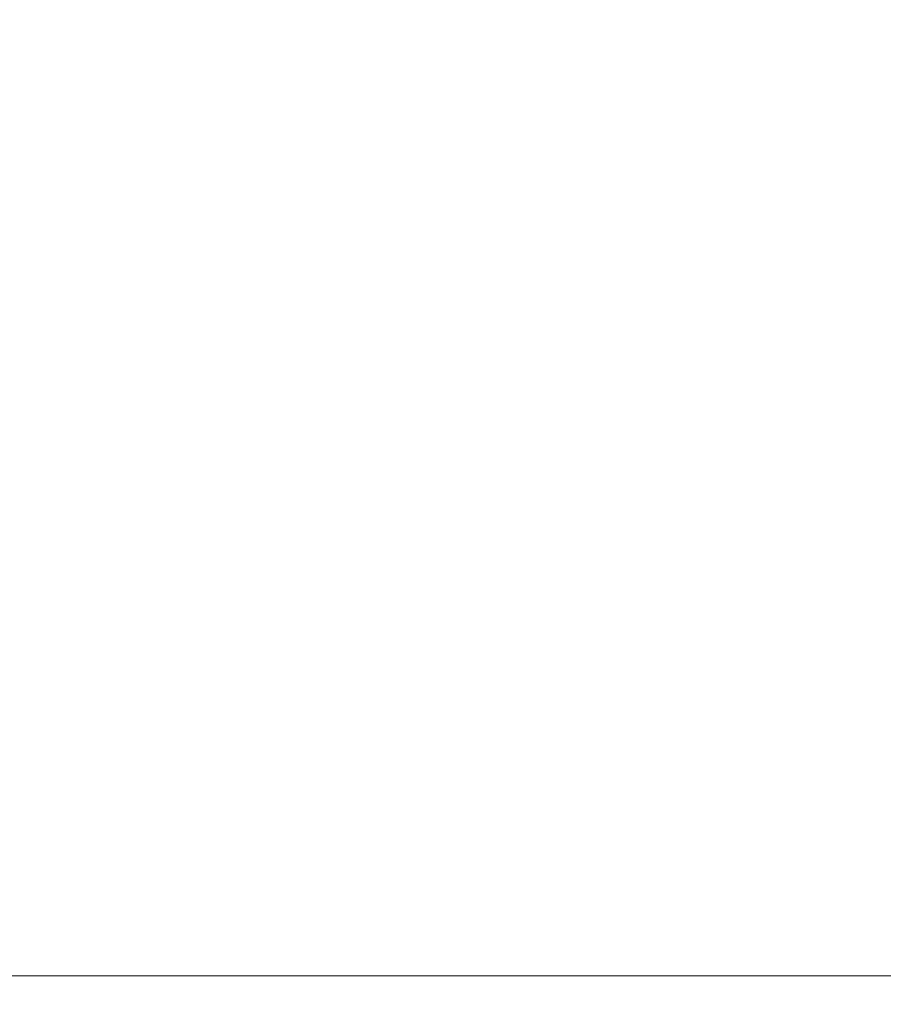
# Model space of a CAD drawing. Extents: x 2 to 1179, y -938 to -683.
# Tile 4 of 13: x 169 to 252, y -938 to -843. Entities that reach past the tile are written whole.
import ezdxf

# ---------------------------------------------------------------- set-up
doc = ezdxf.new("R2010")
doc.units = 0
doc.header["$MEASUREMENT"] = 0
doc.layers.add('B_ANNO_DIM', color=7, linetype='Continuous', lineweight=18)
doc.layers.add('B_ANNO_NOPLOT', color=47, linetype='Continuous', lineweight=18, plot=False)

# ---------------------------------------------------------------- blocks, each defined once
blk = doc.blocks.new('*U77')
at = {"layer": 'B_ANNO_NOPLOT', "flags": 128}
blk.add_lwpolyline([(2.1484, -558.5546), (2.1484, -306.5546), (326.0761, -306.5546), (326.0761, -319.6994), (380.1484, -319.6994), (380.1484, -518.055), (318.7192, -518.055), (318.7192, -558.5546)], close=True, dxfattribs=at)

msp = doc.modelspace()

# ---------------------------------------------------------------- block references
at = {"layer": 'B_ANNO_DIM'}
msp.add_blockref('*U77', (0, -376.746), dxfattribs=at)

doc.saveas('drawing.dxf')
